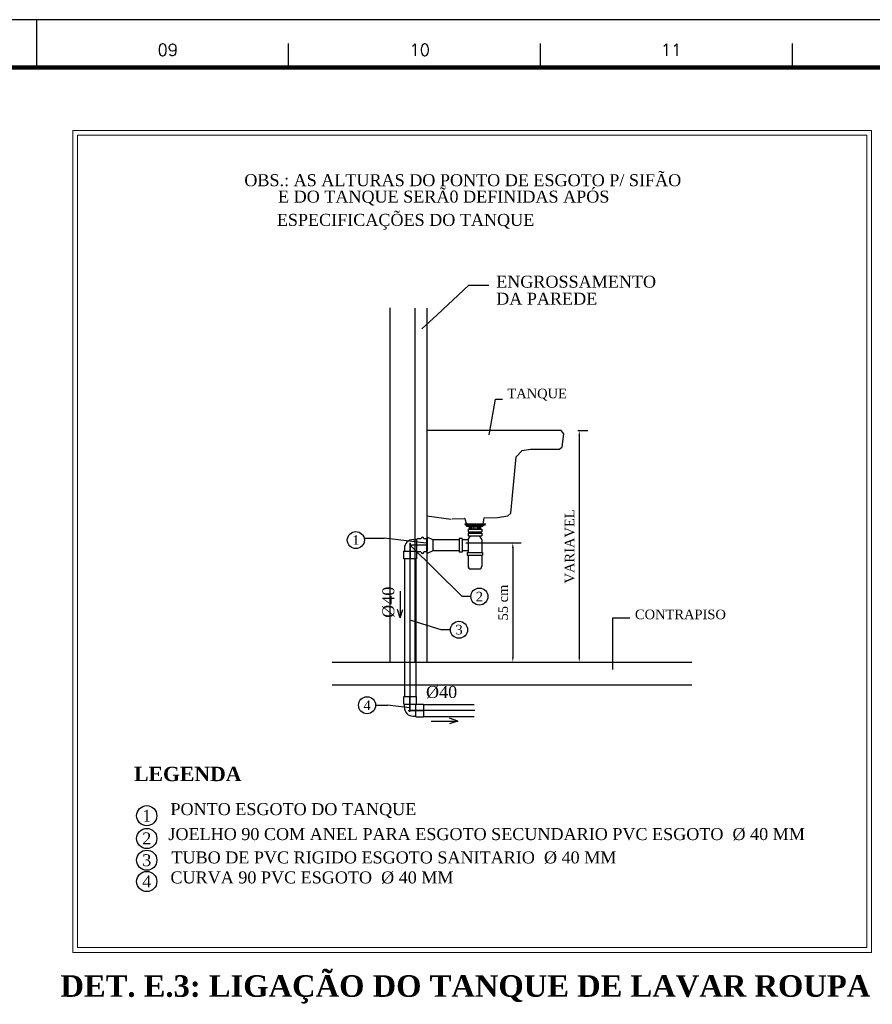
# Model space of a CAD drawing. Header units: millimetres. Extents: x 7 to 27269, y 0 to 59.
# Tile 7 of 10: x 49 to 66, y 39 to 59. Entities that reach past the tile are written whole.
import ezdxf

# ---------------------------------------------------------------- set-up
doc = ezdxf.new("R2010")
doc.units = ezdxf.units.MM
doc.header["$MEASUREMENT"] = 0
doc.linetypes.add('DASHDOT', pattern=[25.4, 12.7, -6.35, 0, -6.35])
doc.linetypes.add('Dashed', pattern=[0.75, 0.5, -0.25])
for name, color, linetype in [('ARQUI', 9, 'Continuous'), ('CHANFRO', 9, 'Continuous'), ('COMENTARIOS', 7, 'Continuous'), ('CONEXAO', 1, 'Continuous'), ('EIXO', 9, 'Continuous'), ('FORMA', 8, 'Dashed'), ('MARGEM', 4, 'Continuous'), ('SIFAO', 9, 'Continuous'), ('TABELA', 3, 'Continuous'), ('TUBO', 1, 'Continuous')]:
    doc.layers.add(name, color=color, linetype=linetype)
doc.layers.add('DI-Títulos', color=3, linetype='Continuous', lineweight=30)
doc.layers.add('Nível 1', color=7, linetype='Continuous', lineweight=5)
doc.styles.add('ROMANS', font='ROMANS')
doc.styles.add('TimesNewRoman', font='times.ttf')
doc.styles.add('TimesNewRomanN', font='timesbd.ttf')
doc.dimstyles.new('UM_75.000000', dxfattribs={"dimtxt": 0.18, "dimasz": 0.105079, "dimexe": 0.175131, "dimexo": 0.350262, "dimgap": 0, "dimtad": 1, "dimtih": 1, "dimtoh": 1, "dimdec": 0, "dimlfac": 75, "dimzin": 0, "dimdsep": 46, "dimtxsty": 'Standard', "dimblk": 'CLOSED', "dimblk1": 'CLOSED', "dimblk2": 'CLOSED', "dimcen": 0.09, "dimdle": 0.105079, "dimadec": 0, "dimazin": 0, "dimtfac": 1, "dimtdec": 4, "dimtofl": 0, "dimtmove": 0, "dimatfit": 3, "dimldrblk": 'CLOSED', "dimfxl": 0, "dimtolj": 1, "dimtzin": 0, "dimarcsym": 0})

# ---------------------------------------------------------------- blocks, each defined once
blk = doc.blocks.new('*D3')
at = {"layer": 'COMENTARIOS', "color": 0, "lineweight": -2}
for p, q in [((57.838, 48.43), (58.997, 48.43)), ((58.821, 48.324), (58.821, 46.046)), ((57.838, 45.941), (58.997, 45.941))]:
    blk.add_line(p, q, dxfattribs=at)
at = {"layer": 'COMENTARIOS', "color": 0}
for points in [[(58.839, 48.324), (58.804, 48.324), (58.821, 48.43)], [(58.804, 46.046), (58.839, 46.046), (58.821, 45.941)]]:
    blk.add_solid(points, dxfattribs=at)
at = {"layer": 'Defpoints', "color": 0}
for p in [(57.487, 48.43), (57.487, 45.941), (58.821, 45.941)]:
    blk.add_point(p, dxfattribs=at)
at = {"layer": 'COMENTARIOS', "color": 7, "insert": (58.621, 47.185), "char_height": 0.2, "attachment_point": 5, "rotation": 90, "style": 'TimesNewRoman'}
blk.add_mtext('\\A1;55 cm', dxfattribs=at)
blk = doc.blocks.new('*D4')
at = {"layer": 'COMENTARIOS', "color": 0, "lineweight": -2}
for p, q in [((60.181, 50.771), (60.384, 50.771)), ((60.208, 50.665), (60.208, 46.046)), ((60.181, 45.941), (60.384, 45.941))]:
    blk.add_line(p, q, dxfattribs=at)
at = {"layer": 'COMENTARIOS', "color": 0}
for points in [[(60.226, 50.665), (60.191, 50.665), (60.208, 50.771)], [(60.191, 46.046), (60.226, 46.046), (60.208, 45.941)]]:
    blk.add_solid(points, dxfattribs=at)
at = {"layer": 'Defpoints', "color": 0}
for p in [(59.83, 50.771), (59.83, 45.941), (60.208, 45.941)]:
    blk.add_point(p, dxfattribs=at)
at = {"layer": 'COMENTARIOS', "color": 7, "insert": (60.008, 48.356), "char_height": 0.2, "attachment_point": 5, "rotation": 90, "style": 'TimesNewRoman'}
blk.add_mtext('\\A1;VARIAVEL', dxfattribs=at)

msp = doc.modelspace()

# ---------------------------------------------------------------- linework, layer by layer
for p, q in [((57.85646, 48.80456), (57.85646, 48.77756)), ((58.19646, 48.80456), (58.19646, 48.77756)), ((56.47146, 47.42256), (56.47246, 46.86556)), ((56.47246, 46.86556), (56.41646, 47.04056)), ((56.47246, 46.86556), (56.52846, 47.04056)), ((57.67546, 44.71456), (57.50046, 44.77356)), ((57.11846, 44.71356), (57.67546, 44.71456)), ((57.67546, 44.71456), (57.50046, 44.65856))]:
    msp.add_line(p, q)
at = {"layer": 'ARQUI'}
for p, q in [((56.25346, 53.32956), (56.25346, 45.94056)), ((56.77846, 53.32656), (56.77846, 45.94056)), ((57.02446, 53.32656), (57.02446, 45.94056)), ((57.55946, 48.93156), (57.81746, 48.93956)), ((58.20146, 48.83056), (58.22546, 48.95156)), ((58.20746, 48.85956), (58.21546, 48.89956)), ((58.22546, 48.95156), (58.50246, 48.96056)), ((57.83546, 48.83056), (58.23746, 48.83056)), ((57.83546, 48.80456), (58.23746, 48.80456)), ((57.85646, 48.79156), (58.19646, 48.79156)), ((57.85646, 48.77956), (58.19646, 48.77956)), ((57.91346, 48.77956), (57.91346, 48.71556)), ((57.91346, 48.71556), (58.15046, 48.71556)), ((57.91646, 48.77956), (57.91646, 48.71556)), ((57.91946, 48.77956), (57.91946, 48.71556)), ((57.92346, 48.77956), (57.92346, 48.71556)), ((57.92746, 48.77956), (57.92746, 48.71556)), ((57.93546, 48.77956), (57.93546, 48.71556)), ((57.94446, 48.77956), (57.94446, 48.71556)), ((57.96146, 48.77956), (57.96146, 48.71556)), ((57.99346, 48.77956), (57.99446, 48.71556)), ((58.03146, 48.83056), (58.11646, 48.83056)), ((58.03146, 48.77956), (58.03146, 48.71556)), ((58.06946, 48.77956), (58.06946, 48.71556)), ((58.10146, 48.77956), (58.10146, 48.71556)), ((58.11646, 48.83056), (58.20146, 48.83056)), ((58.11846, 48.77956), (58.11846, 48.71556)), ((58.12746, 48.77956), (58.12746, 48.71556)), ((58.13546, 48.77956), (58.13546, 48.71556)), ((58.13946, 48.77956), (58.13946, 48.71556)), ((58.14346, 48.77956), (58.14346, 48.71556)), ((58.14746, 48.77956), (58.14746, 48.71556)), ((58.15046, 48.77956), (58.15046, 48.71556))]:
    msp.add_line(p, q, dxfattribs=at)
msp.add_lwpolyline([(58.50246, 48.96056), (58.71946, 48.99256), (58.71946, 48.99256), (58.77746, 49.04656), (58.77746, 49.04656), (58.89146, 50.22456), (59.01546, 50.35656), (59.01546, 50.35656), (59.19346, 50.38556), (59.79346, 50.38556), (59.85246, 50.43656), (59.85246, 50.43656), (59.88946, 50.70356), (59.83046, 50.77056), (59.83046, 50.77056), (57.02446, 50.77056), (57.02446, 48.99256), (57.53746, 48.92356), (57.53746, 48.92356)], dxfattribs=at)
for centre, radius, start, end in [((57.80246, 48.93256), 0.016, 16.617324, 25.569822), ((59.00046, 49.28956), 1.23425, 196.617324, 201.3144), ((60.61646, 49.88456), 2.95605, 199.851643, 200.339944), ((57.83546, 48.81756), 0.0133, 90, 270), ((57.87846, 48.85756), 0.03205, 210.354054, 228.182816), ((57.87046, 48.86056), 0.03018, 243.909759, 261.303253), ((58.23746, 48.81756), 0.0133, 270, 90)]:
    msp.add_arc(centre, radius, start, end, dxfattribs=at)
at = {"layer": 'CHANFRO', "color": 14}
for p, q in [((56.80846, 48.49756), (56.80846, 48.26056)), ((56.55746, 48.26056), (56.80846, 48.26056)), ((56.55946, 45.06456), (56.79646, 45.06456)), ((56.79646, 44.81356), (56.79646, 45.06456))]:
    msp.add_line(p, q, dxfattribs=at)
at = {"layer": 'COMENTARIOS'}
for p, q in [((57.24146, 53.18956), (57.90446, 53.80456)), ((57.90446, 53.80456), (58.32146, 53.80456)), ((56.92046, 52.89256), (57.24146, 53.18956)), ((55.72446, 48.52856), (56.13446, 48.52856)), ((57.01446, 48.42356), (56.13446, 48.52856)), ((56.67746, 48.37956), (57.76746, 47.31056)), ((57.94546, 47.31056), (57.76746, 47.31056)), ((56.69246, 46.81856), (57.34346, 46.61756)), ((57.52146, 46.61756), (57.34346, 46.61756)), ((55.95746, 45.04356), (56.20346, 45.04356)), ((56.66646, 44.98656), (56.20346, 45.04356))]:
    msp.add_line(p, q, dxfattribs=at)
for points in [[(58.32946, 50.68456), (58.34246, 50.75756), (58.45746, 51.42756), (58.60546, 51.42756)], [(60.90646, 45.78856), (60.90646, 45.86256), (60.90646, 46.86756), (61.26646, 46.86756)]]:
    msp.add_lwpolyline(points, dxfattribs=at)
for centre, radius in [((55.54646, 48.48856), 0.17781), ((58.12346, 47.31056), 0.17781), ((57.69846, 46.61756), 0.17781), ((55.77946, 45.04356), 0.17781), ((51.18301, 42.73995), 0.21016), ((51.18301, 42.26495), 0.21016), ((51.18301, 41.81095), 0.21016), ((51.18301, 41.36795), 0.21016)]:
    msp.add_circle(centre, radius, dxfattribs=at)
at = {"layer": 'CONEXAO'}
for p, q in [((56.74346, 48.49756), (56.80846, 48.49756)), ((56.82746, 48.51656), (56.80846, 48.49756)), ((56.90546, 48.51656), (56.82746, 48.51656)), ((57.02446, 48.51656), (56.96446, 48.51656)), ((57.02446, 48.24156), (57.02446, 48.51656)), ((56.54246, 48.26056), (56.55746, 48.26056)), ((56.54246, 48.26056), (56.54246, 48.10056)), ((56.55946, 48.31456), (56.55946, 48.25956)), ((56.80846, 48.26056), (56.80846, 48.10056)), ((56.82746, 48.24156), (56.80846, 48.26056)), ((56.80846, 48.10056), (56.54246, 48.10056)), ((56.90546, 48.24156), (56.82746, 48.24156)), ((57.02446, 48.24156), (56.96446, 48.24156)), ((56.54546, 45.22456), (56.81046, 45.22456)), ((56.54546, 45.06456), (56.54546, 45.22456)), ((56.81046, 45.06456), (56.81046, 45.22456)), ((56.54546, 45.06456), (56.55946, 45.06456)), ((56.55946, 44.99956), (56.55946, 45.06456)), ((56.81046, 45.06456), (56.95646, 45.06456)), ((56.95646, 45.06456), (56.95646, 44.79956)), ((56.74346, 44.81556), (56.79746, 44.81556)), ((56.79646, 44.79956), (56.79646, 44.81356)), ((56.79646, 44.79956), (56.95646, 44.79956))]:
    msp.add_line(p, q, dxfattribs=at)
for centre, radius, start, end in [((56.74346, 48.31456), 0.18388, 90, 180), ((56.93546, 48.51656), 0.02964, 0, 180), ((56.93546, 48.24156), 0.02964, 180, 0), ((56.74346, 44.99956), 0.18388, 180, 270)]:
    msp.add_arc(centre, radius, start, end, dxfattribs=at)
at = {"layer": 'EIXO'}
for p, q in [((56.67746, 44.93456), (56.67746, 48.42956)), ((58.02946, 44.93456), (56.67746, 44.93456))]:
    msp.add_line(p, q, dxfattribs=at)
at = {"layer": 'EIXO', "color": 8, "linetype": 'DASHDOT', "ltscale": 0.05}
for p, q in [((56.67746, 48.41756), (56.67746, 48.10056)), ((57.02446, 48.37956), (56.67746, 48.37956)), ((56.67546, 44.90856), (56.67546, 45.22456)), ((56.63946, 44.93456), (56.95646, 44.93456))]:
    msp.add_line(p, q, dxfattribs=at)
at = {"layer": 'FORMA', "linetype": 'Continuous'}
for p, q in [((55.05146, 45.94056), (62.55346, 45.94056)), ((55.05146, 45.46656), (62.55346, 45.46656))]:
    msp.add_line(p, q, dxfattribs=at)
at = {"layer": 'MARGEM', "color": 1}
for p, q in [((90.93656, 59.34192), (6.83656, 59.34192)), ((48.88656, 58.34192), (48.88656, 59.34192)), ((54.14281, 58.34192), (54.14281, 58.84192)), ((59.39906, 58.34192), (59.39906, 58.84192)), ((64.65531, 58.34192), (64.65531, 58.84192))]:
    msp.add_line(p, q, dxfattribs=at)
at = {"layer": 'MARGEM', "lineweight": 100}
msp.add_line((9.33656, 58.34192), (89.93656, 58.34192), dxfattribs=at)
at = {"layer": 'Nível 1', "linetype": 'Continuous'}
for p, q in [((49.64146, 39.88921), (49.64146, 57.03173)), ((49.64146, 57.03173), (66.30846, 57.03173)), ((49.74146, 56.93173), (66.20846, 56.93173)), ((49.74146, 39.98921), (49.74146, 56.93173)), ((66.20846, 56.93173), (66.20846, 39.98921)), ((66.30846, 57.03173), (66.30846, 39.88921)), ((49.64146, 39.88921), (66.30846, 39.88921)), ((49.74146, 39.98921), (66.20846, 39.98921))]:
    msp.add_line(p, q, dxfattribs=at)
at = {"layer": 'SIFAO'}
for p, q in [((57.88846, 48.71556), (58.17546, 48.71556)), ((57.88846, 48.71556), (57.88846, 48.65756)), ((58.17546, 48.71556), (58.17546, 48.65756)), ((57.14946, 48.49456), (57.03446, 48.55156)), ((57.03446, 48.55156), (57.03446, 48.49456)), ((57.03446, 48.49456), (57.03446, 48.26456)), ((57.14946, 48.49456), (57.14946, 48.26456)), ((57.70446, 48.49456), (57.14946, 48.49456)), ((57.76146, 48.52256), (57.70446, 48.52256)), ((57.70446, 48.52256), (57.70446, 48.23656)), ((57.76146, 48.52256), (57.76146, 48.23656)), ((57.88846, 48.49456), (57.76146, 48.49456)), ((57.88846, 48.65756), (58.17546, 48.65756)), ((57.88846, 48.63256), (57.88846, 48.57556)), ((57.88846, 48.63256), (58.17546, 48.63256)), ((57.88846, 48.57556), (58.17546, 48.57556)), ((57.88846, 48.49356), (57.88846, 48.23056)), ((57.90546, 48.53456), (57.94546, 48.57356)), ((57.94546, 48.65756), (57.94546, 48.63256)), ((58.15746, 48.53456), (58.11546, 48.57556)), ((58.11746, 48.65756), (58.11746, 48.63256)), ((58.17546, 48.63256), (58.17546, 48.57556)), ((58.17546, 48.49356), (58.17546, 48.23056)), ((57.14946, 48.26456), (57.03446, 48.20756)), ((57.03446, 48.20756), (57.03446, 48.26456)), ((57.70446, 48.26456), (57.14946, 48.26456)), ((57.88846, 48.26456), (57.76146, 48.26456)), ((57.76146, 48.23656), (57.70446, 48.23656)), ((57.87146, 48.23056), (57.87146, 48.17356)), ((57.87146, 48.23056), (58.19246, 48.23056)), ((57.87146, 48.17356), (58.19246, 48.17356)), ((57.88846, 48.17356), (57.88846, 47.94356)), ((58.17546, 48.17356), (58.17546, 47.94356)), ((58.19246, 48.23056), (58.19246, 48.17356)), ((57.94546, 47.88656), (58.11746, 47.88656))]:
    msp.add_line(p, q, dxfattribs=at)
for centre, start, end in [((57.94546, 48.49356), 134.293276, 180), ((58.11746, 48.49356), 0, 46.279107), ((57.94546, 47.94356), 180, 270), ((58.11746, 47.94356), 270, 0)]:
    msp.add_arc(centre, 0.05737, start, end, dxfattribs=at)
at = {"layer": 'TUBO'}
for p, q in [((56.55946, 48.10056), (56.56146, 45.22456)), ((56.79646, 48.10056), (56.79846, 45.22456)), ((56.95646, 45.05856), (58.01546, 45.06056)), ((56.95646, 44.80956), (58.01546, 44.81156))]:
    msp.add_line(p, q, dxfattribs=at)

# ---------------------------------------------------------------- texts
at = {"insert": (56.3593, 47.19156), "char_height": 0.25, "width": 115.2, "attachment_point": 8, "rotation": 90.00021, "line_spacing_factor": 0.9, "style": 'TimesNewRoman'}
msp.add_mtext('%%c40', dxfattribs=at)
at = {"insert": (57.33546, 45.18506), "char_height": 0.25, "width": 115.2, "attachment_point": 8, "line_spacing_factor": 0.9, "style": 'TimesNewRoman'}
msp.add_mtext('%%c40', dxfattribs=at)
at = {"layer": 'COMENTARIOS', "line_spacing_factor": 0.9, "style": 'TimesNewRoman'}
for s, insert, char_height, width, attachment_point in [('ENGROSSAMENTO', (58.47446, 53.74906), 0.25, 499.2, 7), ('DA PAREDE', (58.47446, 53.39734), 0.25, 345.6, 7), ('TANQUE', (58.70846, 51.39656), 0.2, 184.32, 7), ('1', (55.54646, 48.48956), 0.2, 30.72, 5), ('2', (58.12346, 47.30956), 0.2, 30.72, 5), ('CONTRAPISO', (61.37046, 46.83556), 0.2, 307.2, 7), ('3', (57.70046, 46.61956), 0.2, 30.72, 5), ('4', (55.78046, 45.04356), 0.2, 30.72, 5), ('1', (51.18401, 42.73795), 0.25, 38.4, 5), ('2', (51.18401, 42.26495), 0.25, 38.4, 5), ('3', (51.18401, 41.80995), 0.25, 38.4, 5), ('4', (51.18401, 41.36895), 0.25, 38.4, 5)]:
    msp.add_mtext(s, dxfattribs=dict(at, insert=insert, char_height=char_height, width=width, attachment_point=attachment_point))
at = {"layer": 'DI-Títulos', "color": 5, "insert": (66.28083, 38.82092), "char_height": 0.45, "width": 8271.1961395, "attachment_point": 9, "line_spacing_factor": 0.798, "style": 'TimesNewRomanN'}
msp.add_mtext('DET. E.3: LIGAÇÃO DO TANQUE DE LAVAR ROUPA', dxfattribs=at)
at = {"layer": 'MARGEM', "color": 1, "char_height": 0.25, "width": 49.0298157, "attachment_point": 8, "line_spacing_factor": 0.798, "style": 'ROMANS'}
for s, insert in [('09', (51.62195, 58.58876)), ('10', (56.8782, 58.58876)), ('11', (62.12525, 58.58646))]:
    msp.add_mtext(s, dxfattribs=dict(at, insert=insert))
at = {"layer": 'TABELA', "color": 7, "char_height": 0.25, "attachment_point": 7, "line_spacing_factor": 0.9, "style": 'TimesNewRoman'}
for s, insert, width in [('OBS.: AS ALTURAS DO PONTO DE ESGOTO P/ SIFÃO', (53.21952, 55.8644), 1689.6), ('E DO TANQUE SERÃ0 DEFINIDAS APÓS', (53.92352, 55.46512), 1228.8), ('ESPECIFICAÇÕES DO TANQUE', (53.89765, 54.96073), 921.6), ('PONTO ESGOTO DO TANQUE', (51.67801, 42.69045), 844.8), ('JOELHO 90 COM ANEL PARA ESGOTO SECUNDARIO PVC ESGOTO  %%c 40 MM  ', (51.63601, 42.22145), 2419.2), ('TUBO DE PVC RIGIDO ESGOTO SANITARIO  %%c 40 MM  ', (51.69901, 41.73445), 1766.4), ('CURVA 90 PVC ESGOTO  %%c 40 MM  ', (51.67801, 41.31745), 1152)]:
    msp.add_mtext(s, dxfattribs=dict(at, insert=insert, width=width))
at = {"layer": 'TUBO', "color": 7, "insert": (50.91852, 43.45595), "char_height": 0.3, "width": 322.56, "attachment_point": 7, "line_spacing_factor": 0.9, "style": 'TimesNewRomanN'}
msp.add_mtext('LEGENDA', dxfattribs=at)

# ---------------------------------------------------------------- dimensions: what is measured, and where the dimension line sits
at = {"layer": 'COMENTARIOS'}
for base, p1, p2, text, picture, middle in [((60.20846, 45.94056), (59.83046, 50.77056), (59.83046, 45.94056), 'VARIAVEL', '*D4', (60.00846, 48.35556)), ((58.82146, 45.94056), (57.48746, 48.42956), (57.48746, 45.94056), '55 cm', '*D3', (58.62146, 47.18506))]:
    dim = msp.add_linear_dim(base=base, p1=p1, p2=p2, angle=90, text=text, dimstyle='UM_75.000000', override={"dimtxt": 0.2, "dimasz": 0.105079, "dimexe": 0.175131, "dimexo": 0.350262, "dimtad": 1, "dimtih": 0, "dimtoh": 0, "dimdec": 0, "dimlfac": 75, "dimzin": 0, "dimtxsty": 'TimesNewRoman', "dimsah": 1, "dimdle": 0.105079, "dimse1": 0, "dimse2": 0, "dimclrt": 7, "dimadec": 1, "dimazin": 3, "dimtmove": 2}, dxfattribs=at)
    dim.commit()
    dim.dimension.update_dxf_attribs({"geometry": picture, "text_midpoint": middle, "dimtype": 160, "text_rotation": 90})

doc.saveas('drawing.dxf')
